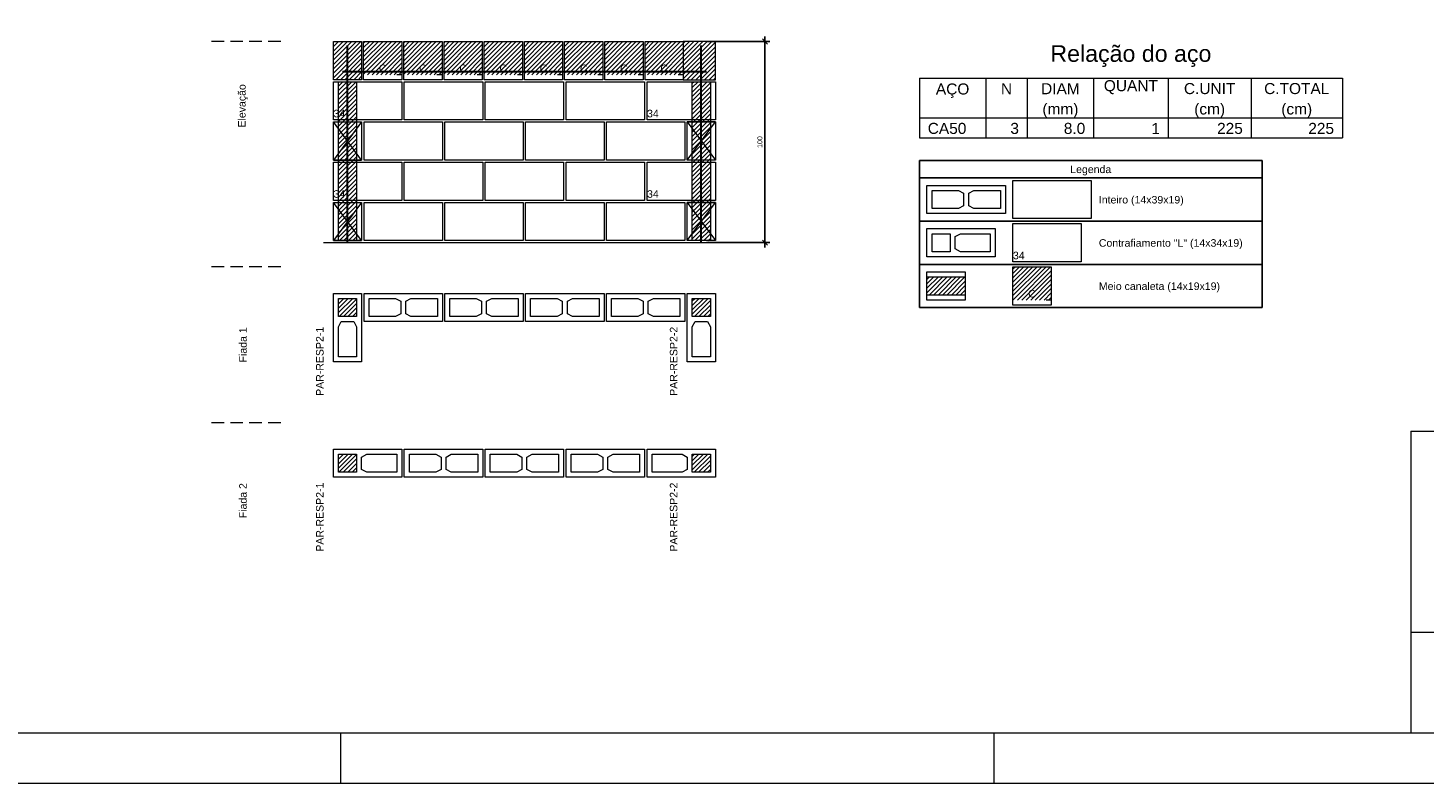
# Model space of a CAD drawing. Header units: millimetres. Extents: x 337 to 624, y -381 to -65.
# Tile 48 of 139: x 469 to 497, y -381 to -366. Entities that reach past the tile are written whole.
import ezdxf

# ---------------------------------------------------------------- set-up
doc = ezdxf.new("R2010")
doc.units = ezdxf.units.MM
doc.header["$MEASUREMENT"] = 0
doc.linetypes.add('Dashed2', pattern=[0.375, 0.25, -0.125])
doc.linetypes.add('DOT', pattern=[6.35, 0, -6.35])
doc.layers.get('0').update_dxf_attribs({"lineweight": 5})
for name, color, linetype, lineweight in [('Armadura', 7, 'Continuous', 30), ('Cotas', 7, 'Continuous', 5), ('DI-Tabelas', 7, 'Continuous', 25), ('PA-Ajustes', 8, 'Continuous', 5), ('PA-Graute', 8, 'Continuous', 0), ('PA-Piso', 7, 'Continuous', 20), ('PE-Contrafiamento L', 1, 'Continuous', 13), ('PE-Inteiro', 7, 'Continuous', 5), ('PE-Meio canaleta', 5, 'Continuous', 5), ('PE-Paredes', 1, 'Continuous', 5), ('PRANCHA 01', 7, 'Continuous', 20), ('Relação do aço', 7, 'Continuous', 0)]:
    doc.layers.add(name, color=color, linetype=linetype, lineweight=lineweight)
doc.styles.add('Arial', font='arial.ttf')
doc.dimstyles.new('UM_25.000000', dxfattribs={"dimtxt": 0.18, "dimasz": 0.1, "dimexe": 0.1, "dimexo": 0.2, "dimgap": 0, "dimtad": 1, "dimtih": 1, "dimtoh": 1, "dimdec": 1, "dimlfac": 25, "dimzin": 0, "dimdsep": 46, "dimtxsty": 'Standard', "dimcen": 0.09, "dimdle": 0.1, "dimadec": 1, "dimazin": 2, "dimtfac": 1, "dimtdec": 4, "dimtofl": 0, "dimtmove": 0, "dimatfit": 3, "dimfxl": 1, "dimtolj": 1, "dimarcsym": 0})
pattern_1 = [(45, (447.327943, -540.71107), (-0.044194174, 0.044194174), [])]

# ---------------------------------------------------------------- blocks, each defined once
blk = doc.blocks.new('Carimbo_Rafael_2022')
at = {"color": 0}
for p, q in [((524.018, -54.927), (551.818, -54.927)), ((524.018, -60.927), (551.818, -60.927))]:
    blk.add_line(p, q, dxfattribs=at)
for p, q in [((524.018, -54.927), (524.018, -60.927)), ((524.018, -54.927), (524.018, -60.927)), ((524.018, -58.927), (534.318, -58.927))]:
    blk.add_line(p, q)
blk = doc.blocks.new('_Oblique')
at = {"color": 0, "linetype": 'ByBlock', "lineweight": -2}
blk.add_line((-0.5, -0.5), (0.5, 0.5), dxfattribs=at)
blk = doc.blocks.new('*D343')
at = {"layer": 'Cotas', "color": 0, "lineweight": -2, "transparency": 16777216}
for p, q in [((482.933, -366.406), (484.198, -366.406)), ((484.098, -370.506), (484.098, -366.306)), ((482.933, -370.406), (484.198, -370.406))]:
    blk.add_line(p, q, dxfattribs=at)
at = {"layer": 'Defpoints', "color": 0, "transparency": 16777216}
for p in [(482.833, -366.406), (484.098, -366.406), (482.833, -370.406)]:
    blk.add_point(p, dxfattribs=at)
at = {"layer": 'Cotas', "color": 0, "lineweight": -2, "transparency": 16777216, "xscale": 0.1, "yscale": 0.1, "zscale": 0.1}
for p, rotation in [((484.098, -366.406), 90), ((484.098, -370.406), 270)]:
    blk.add_blockref('_Oblique', p, dxfattribs=dict(at, rotation=rotation))
at = {"layer": 'Cotas', "transparency": 16777216, "insert": (483.998, -368.406), "char_height": 0.1, "attachment_point": 5, "rotation": 90, "style": 'Arial'}
blk.add_mtext('\\A1;100', dxfattribs=at)

msp = doc.modelspace()

# ---------------------------------------------------------------- hatches: boundary and pattern name
at = {"layer": 'PA-Ajustes', "linetype": 'Continuous'}
h = msp.add_hatch(dxfattribs=at)
h.set_pattern_fill('ANSI31', color=8, scale=0.5, style=0)
h.set_pattern_definition(pattern_1)
h.paths.add_polyline_path([(475.5133, -366.4059), (476.0733, -366.4059), (476.0733, -367.1659), (475.5133, -367.1659)])
h = msp.add_hatch(dxfattribs=at)
h.set_pattern_fill('ANSI31', color=8, scale=0.5, style=0)
h.set_pattern_definition(pattern_1)
h.paths.add_polyline_path([(482.4733, -366.4059), (482.4733, -367.1659), (483.1133, -367.1659), (483.1133, -366.4059)])
at = {"layer": 'PA-Graute', "linetype": 'Continuous'}
h = msp.add_hatch(dxfattribs=at)
h.set_pattern_fill('ANSI31', color=8, scale=0.5, style=0)
h.set_pattern_definition(pattern_1)
h.paths.add_polyline_path([(476.1133, -366.4059), (476.8733, -366.4059), (476.8733, -367.0659), (476.1133, -367.0659)])
h = msp.add_hatch(dxfattribs=at)
h.set_pattern_fill('ANSI31', color=8, scale=0.5, style=0)
h.set_pattern_definition(pattern_1)
h.paths.add_polyline_path([(476.9133, -366.4059), (477.6733, -366.4059), (477.6733, -367.0659), (476.9133, -367.0659)])
h = msp.add_hatch(dxfattribs=at)
h.set_pattern_fill('ANSI31', color=8, scale=0.5, style=0)
h.set_pattern_definition(pattern_1)
h.paths.add_polyline_path([(477.7133, -366.4059), (478.4733, -366.4059), (478.4733, -367.0659), (477.7133, -367.0659)])
h = msp.add_hatch(dxfattribs=at)
h.set_pattern_fill('ANSI31', color=8, scale=0.5, style=0)
h.set_pattern_definition(pattern_1)
h.paths.add_polyline_path([(478.5133, -366.4059), (479.2733, -366.4059), (479.2733, -367.0659), (478.5133, -367.0659)])
h = msp.add_hatch(dxfattribs=at)
h.set_pattern_fill('ANSI31', color=8, scale=0.5, style=0)
h.set_pattern_definition(pattern_1)
h.paths.add_polyline_path([(479.3133, -366.4059), (480.0733, -366.4059), (480.0733, -367.0659), (479.3133, -367.0659)])
h = msp.add_hatch(dxfattribs=at)
h.set_pattern_fill('ANSI31', color=8, scale=0.5, style=0)
h.set_pattern_definition(pattern_1)
h.paths.add_polyline_path([(480.1133, -366.4059), (480.8733, -366.4059), (480.8733, -367.0659), (480.1133, -367.0659)])
h = msp.add_hatch(dxfattribs=at)
h.set_pattern_fill('ANSI31', color=8, scale=0.5, style=0)
h.set_pattern_definition(pattern_1)
h.paths.add_polyline_path([(480.9133, -366.4059), (481.6733, -366.4059), (481.6733, -367.0659), (480.9133, -367.0659)])
h = msp.add_hatch(dxfattribs=at)
h.set_pattern_fill('ANSI31', color=8, scale=0.5, style=0)
h.set_pattern_definition(pattern_1)
h.paths.add_polyline_path([(481.7133, -366.4059), (482.4733, -366.4059), (482.4733, -367.0659), (481.7133, -367.0659)])
h = msp.add_hatch(dxfattribs=at)
h.set_pattern_fill('ANSI31', color=8, scale=0.5, style=0)
h.set_pattern_definition(pattern_1)
h.paths.add_polyline_path([(475.6133, -367.2059), (475.9733, -367.2059), (475.9733, -370.3659), (475.6133, -370.3659)])
h = msp.add_hatch(dxfattribs=at)
h.set_pattern_fill('ANSI31', color=8, scale=0.5, style=0)
h.set_pattern_definition(pattern_1)
h.paths.add_polyline_path([(482.6533, -367.2059), (483.0133, -367.2059), (483.0133, -370.3659), (482.6533, -370.3659)])
h = msp.add_hatch(dxfattribs=at)
h.set_pattern_fill('ANSI31', color=8, scale=0.5, style=0)
h.set_pattern_definition(pattern_1)
h.paths.add_polyline_path([(487.3233, -371.0889), (488.0833, -371.0889), (488.0833, -371.4489), (487.3233, -371.4489)])
h = msp.add_hatch(dxfattribs=at)
h.set_pattern_fill('ANSI31', color=8, scale=0.5, style=0)
h.set_pattern_definition(pattern_1)
h.paths.add_polyline_path([(489.0333, -370.8889), (489.7933, -370.8889), (489.7933, -371.5489), (489.0333, -371.5489)])
h = msp.add_hatch(dxfattribs=at)
h.set_pattern_fill('ANSI31', color=8, scale=0.5, style=0)
h.set_pattern_definition(pattern_1)
h.paths.add_polyline_path([(475.9733, -371.5159), (475.9733, -371.8759), (475.6133, -371.8759), (475.6133, -371.5159)])
h = msp.add_hatch(dxfattribs=at)
h.set_pattern_fill('ANSI31', color=8, scale=0.5, style=0)
h.set_pattern_definition(pattern_1)
h.paths.add_polyline_path([(483.0133, -371.5159), (483.0133, -371.8759), (482.6533, -371.8759), (482.6533, -371.5159)])
h = msp.add_hatch(dxfattribs=at)
h.set_pattern_fill('ANSI31', color=8, scale=0.5, style=0)
h.set_pattern_definition(pattern_1)
h.paths.add_polyline_path([(475.6133, -374.6153), (475.9733, -374.6153), (475.9733, -374.9753), (475.6133, -374.9753)])
h = msp.add_hatch(dxfattribs=at)
h.set_pattern_fill('ANSI31', color=8, scale=0.5, style=0)
h.set_pattern_definition(pattern_1)
h.paths.add_polyline_path([(483.0133, -374.9753), (482.6533, -374.9753), (482.6533, -374.6153), (483.0133, -374.6153)])

# ---------------------------------------------------------------- linework, layer by layer
at = {"layer": 'Armadura'}
msp.add_line((475.6933, -367.0059), (482.9333, -367.0059), dxfattribs=at)
for points in [[(475.7933, -370.4059), (475.7933, -366.4859)], [(482.8333, -370.4059), (482.8333, -366.4859)]]:
    msp.add_lwpolyline(points, dxfattribs=at)
at = {"layer": 'DI-Tabelas'}
for p, q in [((487.1733, -369.1189), (487.1733, -368.7699)), ((487.1733, -368.7699), (493.9918, -368.7699)), ((493.9918, -368.7699), (493.9918, -369.1189)), ((493.9918, -369.1189), (487.1733, -369.1189)), ((487.1733, -369.9789), (487.1733, -369.1189)), ((493.9918, -369.1189), (493.9918, -369.9789)), ((488.8833, -369.9789), (487.1733, -369.9789)), ((487.1733, -370.8389), (487.1733, -369.9789)), ((490.5933, -369.9789), (488.8833, -369.9789)), ((493.9918, -369.9789), (490.5933, -369.9789)), ((493.9918, -369.9789), (493.9918, -370.8389)), ((488.8833, -370.8389), (487.1733, -370.8389)), ((487.1733, -371.6989), (487.1733, -370.8389)), ((490.5933, -370.8389), (488.8833, -370.8389)), ((493.9918, -370.8389), (490.5933, -370.8389)), ((493.9918, -370.8389), (493.9918, -371.6989)), ((488.8833, -371.6989), (487.1733, -371.6989)), ((490.5933, -371.6989), (488.8833, -371.6989)), ((493.9918, -371.6989), (490.5933, -371.6989))]:
    msp.add_line(p, q, dxfattribs=at)
at = {"layer": 'PA-Ajustes', "linetype": 'Continuous'}
for points in [[(475.5133, -366.4059), (476.0733, -366.4059), (476.0733, -367.1659), (475.5133, -367.1659)], [(482.4733, -366.4059), (482.4733, -367.1659), (483.1133, -367.1659), (483.1133, -366.4059)]]:
    msp.add_lwpolyline(points, close=True, dxfattribs=at)
at = {"layer": 'PA-Graute', "color": 8, "linetype": 'Continuous'}
for points in [[(475.6133, -367.2059), (475.9733, -367.2059), (475.9733, -370.3659), (475.6133, -370.3659)], [(482.6533, -367.2059), (483.0133, -367.2059), (483.0133, -370.3659), (482.6533, -370.3659)]]:
    msp.add_lwpolyline(points, close=True, dxfattribs=at)
at = {"layer": 'PA-Piso', "linetype": 'Dashed2'}
for p, q in [((474.4633, -366.4059), (472.9633, -366.4059)), ((474.4633, -370.8909), (472.9633, -370.8909)), ((474.4633, -373.9903), (472.9633, -373.9903))]:
    msp.add_line(p, q, dxfattribs=at)
at = {"layer": 'PA-Piso'}
msp.add_line((475.3133, -370.4059), (483.8733, -370.4059), dxfattribs=at)
at = {"layer": 'PE-Contrafiamento L', "linetype": 'Continuous'}
for p, q in [((475.5133, -367.2059), (476.8733, -367.2059)), ((475.5133, -367.9659), (475.5133, -367.2059)), ((476.8733, -367.2059), (476.8733, -367.9659)), ((481.7533, -367.9659), (481.7533, -367.2059)), ((481.7533, -367.2059), (483.1133, -367.2059)), ((483.1133, -367.2059), (483.1133, -367.9659)), ((476.8733, -367.9659), (475.5133, -367.9659)), ((475.5133, -368.7659), (475.5133, -368.0059)), ((475.5133, -368.0059), (476.0733, -368.0059)), ((476.0733, -368.0059), (475.5133, -368.7659)), ((476.0733, -368.7659), (475.5133, -368.0059)), ((475.5133, -368.0059), (476.0733, -368.0059)), ((476.0733, -368.0059), (476.0733, -368.7659)), ((483.1133, -367.9659), (481.7533, -367.9659)), ((482.5533, -368.0059), (483.1133, -368.0059)), ((482.5533, -368.7659), (483.1133, -368.0059)), ((483.1133, -368.0059), (482.5533, -368.0059)), ((482.5533, -368.0059), (483.1133, -368.7659)), ((482.5533, -368.7659), (482.5533, -368.0059)), ((483.1133, -368.0059), (483.1133, -368.7659)), ((476.0733, -368.7659), (475.5133, -368.7659)), ((475.5133, -368.7659), (476.0733, -368.7659)), ((475.5133, -368.8059), (476.8733, -368.8059)), ((475.5133, -369.5659), (475.5133, -368.8059)), ((476.8733, -368.8059), (476.8733, -369.5659)), ((481.7533, -369.5659), (481.7533, -368.8059)), ((481.7533, -368.8059), (483.1133, -368.8059)), ((483.1133, -368.7659), (482.5533, -368.7659)), ((483.1133, -368.7659), (482.5533, -368.7659)), ((483.1133, -368.8059), (483.1133, -369.5659)), ((476.8733, -369.5659), (475.5133, -369.5659)), ((475.5133, -370.3659), (475.5133, -369.6059)), ((475.5133, -369.6059), (476.0733, -369.6059)), ((476.0733, -369.6059), (475.5133, -370.3659)), ((476.0733, -370.3659), (475.5133, -369.6059)), ((475.5133, -369.6059), (476.0733, -369.6059)), ((476.0733, -369.6059), (476.0733, -370.3659)), ((483.1133, -369.5659), (481.7533, -369.5659)), ((482.5533, -369.6059), (483.1133, -369.6059)), ((482.5533, -370.3659), (483.1133, -369.6059)), ((483.1133, -369.6059), (482.5533, -369.6059)), ((482.5533, -369.6059), (483.1133, -370.3659)), ((482.5533, -370.3659), (482.5533, -369.6059)), ((483.1133, -369.6059), (483.1133, -370.3659)), ((489.0333, -370.0289), (490.3933, -370.0289)), ((489.0333, -370.7889), (489.0333, -370.0289)), ((490.3933, -370.0289), (490.3933, -370.7889)), ((487.3233, -370.1289), (488.6833, -370.1289)), ((487.3233, -370.6889), (487.3233, -370.1289)), ((488.6833, -370.1289), (488.6833, -370.6889)), ((476.0733, -370.3659), (475.5133, -370.3659)), ((475.5133, -370.3659), (476.0733, -370.3659)), ((483.1133, -370.3659), (482.5533, -370.3659)), ((483.1133, -370.3659), (482.5533, -370.3659)), ((488.6833, -370.6889), (487.3233, -370.6889)), ((490.3933, -370.7889), (489.0333, -370.7889)), ((475.5133, -372.7759), (475.5133, -371.4159)), ((475.5133, -371.4159), (476.0733, -371.4159)), ((476.0733, -371.4159), (476.0733, -372.7759)), ((482.5533, -372.7759), (482.5533, -371.4159)), ((482.5533, -371.4159), (483.1133, -371.4159)), ((483.1133, -371.4159), (483.1133, -372.7759)), ((476.0733, -372.7759), (475.5133, -372.7759)), ((483.1133, -372.7759), (482.5533, -372.7759)), ((475.5133, -374.5153), (476.8733, -374.5153)), ((475.5133, -375.0753), (475.5133, -374.5153)), ((476.8733, -374.5153), (476.8733, -375.0753)), ((481.7533, -375.0753), (481.7533, -374.5153)), ((481.7533, -374.5153), (483.1133, -374.5153)), ((483.1133, -374.5153), (483.1133, -375.0753)), ((476.8733, -375.0753), (475.5133, -375.0753)), ((483.1133, -375.0753), (481.7533, -375.0753))]:
    msp.add_line(p, q, dxfattribs=at)
at = {"layer": 'PE-Contrafiamento L', "linetype": 'Continuous', "lineweight": 5}
for p, q in [((487.4233, -370.2289), (487.7833, -370.2289)), ((487.4233, -370.5889), (487.4233, -370.2289)), ((487.7833, -370.2289), (487.7833, -370.5889)), ((487.8833, -370.2849), (487.9873, -370.2289)), ((487.8833, -370.5329), (487.8833, -370.2849)), ((487.9873, -370.2289), (488.5833, -370.2289)), ((488.5833, -370.2289), (488.5833, -370.5889)), ((487.7833, -370.5889), (487.4233, -370.5889)), ((487.9873, -370.5889), (487.8833, -370.5329)), ((488.5833, -370.5889), (487.9873, -370.5889)), ((475.6133, -371.8759), (475.6133, -371.5159)), ((475.6133, -371.5159), (475.9733, -371.5159)), ((475.9733, -371.5159), (475.9733, -371.8759)), ((482.6533, -371.8759), (482.6533, -371.5159)), ((482.6533, -371.5159), (483.0133, -371.5159)), ((483.0133, -371.5159), (483.0133, -371.8759)), ((475.9733, -371.8759), (475.6133, -371.8759)), ((475.6133, -372.0799), (475.6693, -371.9759)), ((475.6693, -371.9759), (475.9173, -371.9759)), ((475.9173, -371.9759), (475.9733, -372.0799)), ((483.0133, -371.8759), (482.6533, -371.8759)), ((482.6533, -372.0799), (482.7093, -371.9759)), ((482.7093, -371.9759), (482.9573, -371.9759)), ((482.9573, -371.9759), (483.0133, -372.0799)), ((475.6133, -372.6759), (475.6133, -372.0799)), ((475.9733, -372.0799), (475.9733, -372.6759)), ((482.6533, -372.6759), (482.6533, -372.0799)), ((483.0133, -372.0799), (483.0133, -372.6759)), ((475.9733, -372.6759), (475.6133, -372.6759)), ((483.0133, -372.6759), (482.6533, -372.6759)), ((475.6133, -374.6153), (475.9733, -374.6153)), ((475.6133, -374.9753), (475.6133, -374.6153)), ((475.9733, -374.6153), (475.9733, -374.9753)), ((476.0733, -374.6713), (476.1773, -374.6153)), ((476.0733, -374.9193), (476.0733, -374.6713)), ((476.1773, -374.6153), (476.7733, -374.6153)), ((476.7733, -374.6153), (476.7733, -374.9753)), ((481.8533, -374.9753), (481.8533, -374.6153)), ((481.8533, -374.6153), (482.4493, -374.6153)), ((482.4493, -374.6153), (482.5533, -374.6713)), ((482.5533, -374.6713), (482.5533, -374.9193)), ((482.6533, -374.9753), (482.6533, -374.6153)), ((482.6533, -374.6153), (483.0133, -374.6153)), ((483.0133, -374.6153), (483.0133, -374.9753)), ((475.9733, -374.9753), (475.6133, -374.9753)), ((476.1773, -374.9753), (476.0733, -374.9193)), ((476.7733, -374.9753), (476.1773, -374.9753)), ((482.4493, -374.9753), (481.8533, -374.9753)), ((482.5533, -374.9193), (482.4493, -374.9753)), ((483.0133, -374.9753), (482.6533, -374.9753))]:
    msp.add_line(p, q, dxfattribs=at)
at = {"layer": 'PE-Inteiro', "linetype": 'Continuous'}
for p, q in [((476.9233, -367.2059), (478.4833, -367.2059)), ((476.9233, -367.9659), (476.9233, -367.2059)), ((478.4833, -367.2059), (478.4833, -367.9659)), ((478.5333, -367.2059), (480.0933, -367.2059)), ((478.5333, -367.9659), (478.5333, -367.2059)), ((480.0933, -367.2059), (480.0933, -367.9659)), ((480.1433, -367.2059), (481.7033, -367.2059)), ((480.1433, -367.9659), (480.1433, -367.2059)), ((481.7033, -367.2059), (481.7033, -367.9659)), ((476.1213, -368.0059), (477.6813, -368.0059)), ((476.1213, -368.7659), (476.1213, -368.0059)), ((478.4833, -367.9659), (476.9233, -367.9659)), ((477.6813, -368.0059), (477.6813, -368.7659)), ((477.7293, -368.0059), (479.2893, -368.0059)), ((477.7293, -368.7659), (477.7293, -368.0059)), ((480.0933, -367.9659), (478.5333, -367.9659)), ((479.2893, -368.0059), (479.2893, -368.7659)), ((479.3373, -368.0059), (480.8973, -368.0059)), ((479.3373, -368.7659), (479.3373, -368.0059)), ((481.7033, -367.9659), (480.1433, -367.9659)), ((480.8973, -368.0059), (480.8973, -368.7659)), ((480.9453, -368.0059), (482.5053, -368.0059)), ((480.9453, -368.7659), (480.9453, -368.0059)), ((482.5053, -368.0059), (482.5053, -368.7659)), ((477.6813, -368.7659), (476.1213, -368.7659)), ((476.9233, -368.8059), (478.4833, -368.8059)), ((476.9233, -369.5659), (476.9233, -368.8059)), ((479.2893, -368.7659), (477.7293, -368.7659)), ((478.4833, -368.8059), (478.4833, -369.5659)), ((478.5333, -368.8059), (480.0933, -368.8059)), ((478.5333, -369.5659), (478.5333, -368.8059)), ((480.8973, -368.7659), (479.3373, -368.7659)), ((480.0933, -368.8059), (480.0933, -369.5659)), ((480.1433, -368.8059), (481.7033, -368.8059)), ((480.1433, -369.5659), (480.1433, -368.8059)), ((482.5053, -368.7659), (480.9453, -368.7659)), ((481.7033, -368.8059), (481.7033, -369.5659)), ((489.0333, -369.1689), (490.5933, -369.1689)), ((489.0333, -369.9289), (489.0333, -369.1689)), ((490.5933, -369.1689), (490.5933, -369.9289)), ((487.3233, -369.2689), (488.8833, -369.2689)), ((487.3233, -369.8289), (487.3233, -369.2689)), ((488.8833, -369.2689), (488.8833, -369.8289)), ((476.1213, -369.6059), (477.6813, -369.6059)), ((476.1213, -370.3659), (476.1213, -369.6059)), ((478.4833, -369.5659), (476.9233, -369.5659)), ((477.6813, -369.6059), (477.6813, -370.3659)), ((477.7293, -369.6059), (479.2893, -369.6059)), ((477.7293, -370.3659), (477.7293, -369.6059)), ((480.0933, -369.5659), (478.5333, -369.5659)), ((479.2893, -369.6059), (479.2893, -370.3659)), ((479.3373, -369.6059), (480.8973, -369.6059)), ((479.3373, -370.3659), (479.3373, -369.6059)), ((481.7033, -369.5659), (480.1433, -369.5659)), ((480.8973, -369.6059), (480.8973, -370.3659)), ((480.9453, -369.6059), (482.5053, -369.6059)), ((480.9453, -370.3659), (480.9453, -369.6059)), ((482.5053, -369.6059), (482.5053, -370.3659)), ((488.8833, -369.8289), (487.3233, -369.8289)), ((490.5933, -369.9289), (489.0333, -369.9289)), ((477.6813, -370.3659), (476.1213, -370.3659)), ((479.2893, -370.3659), (477.7293, -370.3659)), ((480.8973, -370.3659), (479.3373, -370.3659)), ((482.5053, -370.3659), (480.9453, -370.3659)), ((476.1213, -371.4159), (477.6813, -371.4159)), ((476.1213, -371.9759), (476.1213, -371.4159)), ((477.6813, -371.4159), (477.6813, -371.9759)), ((477.7293, -371.4159), (479.2893, -371.4159)), ((477.7293, -371.9759), (477.7293, -371.4159)), ((479.2893, -371.4159), (479.2893, -371.9759)), ((479.3373, -371.4159), (480.8973, -371.4159)), ((479.3373, -371.9759), (479.3373, -371.4159)), ((480.8973, -371.4159), (480.8973, -371.9759)), ((480.9453, -371.4159), (482.5053, -371.4159)), ((480.9453, -371.9759), (480.9453, -371.4159)), ((482.5053, -371.4159), (482.5053, -371.9759)), ((477.6813, -371.9759), (476.1213, -371.9759)), ((479.2893, -371.9759), (477.7293, -371.9759)), ((480.8973, -371.9759), (479.3373, -371.9759)), ((482.5053, -371.9759), (480.9453, -371.9759)), ((476.9233, -374.5153), (478.4833, -374.5153)), ((476.9233, -375.0753), (476.9233, -374.5153)), ((478.4833, -374.5153), (478.4833, -375.0753)), ((478.5333, -374.5153), (480.0933, -374.5153)), ((478.5333, -375.0753), (478.5333, -374.5153)), ((480.0933, -374.5153), (480.0933, -375.0753)), ((480.1433, -374.5153), (481.7033, -374.5153)), ((480.1433, -375.0753), (480.1433, -374.5153)), ((481.7033, -374.5153), (481.7033, -375.0753)), ((478.4833, -375.0753), (476.9233, -375.0753)), ((480.0933, -375.0753), (478.5333, -375.0753)), ((481.7033, -375.0753), (480.1433, -375.0753))]:
    msp.add_line(p, q, dxfattribs=at)
at = {"layer": 'PE-Inteiro', "linetype": 'Continuous', "lineweight": 5}
for p, q in [((487.4233, -369.3689), (487.9493, -369.3689)), ((487.4233, -369.7289), (487.4233, -369.3689)), ((487.9493, -369.3689), (488.0533, -369.4249)), ((488.0533, -369.4249), (488.0533, -369.6729)), ((488.1533, -369.4249), (488.2573, -369.3689)), ((488.1533, -369.6729), (488.1533, -369.4249)), ((488.2573, -369.3689), (488.7833, -369.3689)), ((488.7833, -369.3689), (488.7833, -369.7289)), ((487.9493, -369.7289), (487.4233, -369.7289)), ((488.0533, -369.6729), (487.9493, -369.7289)), ((488.2573, -369.7289), (488.1533, -369.6729)), ((488.7833, -369.7289), (488.2573, -369.7289)), ((476.2213, -371.5159), (476.7473, -371.5159)), ((476.2213, -371.8759), (476.2213, -371.5159)), ((476.7473, -371.5159), (476.8513, -371.5719)), ((476.8513, -371.5719), (476.8513, -371.8199)), ((476.9513, -371.5719), (477.0553, -371.5159)), ((476.9513, -371.8199), (476.9513, -371.5719)), ((477.0553, -371.5159), (477.5813, -371.5159)), ((477.5813, -371.5159), (477.5813, -371.8759)), ((477.8293, -371.5159), (478.3553, -371.5159)), ((477.8293, -371.8759), (477.8293, -371.5159)), ((478.3553, -371.5159), (478.4593, -371.5719)), ((478.4593, -371.5719), (478.4593, -371.8199)), ((478.5593, -371.5719), (478.6633, -371.5159)), ((478.5593, -371.8199), (478.5593, -371.5719)), ((478.6633, -371.5159), (479.1893, -371.5159)), ((479.1893, -371.5159), (479.1893, -371.8759)), ((479.4373, -371.5159), (479.9633, -371.5159)), ((479.4373, -371.8759), (479.4373, -371.5159)), ((479.9633, -371.5159), (480.0673, -371.5719)), ((480.0673, -371.5719), (480.0673, -371.8199)), ((480.1673, -371.5719), (480.2713, -371.5159)), ((480.1673, -371.8199), (480.1673, -371.5719)), ((480.2713, -371.5159), (480.7973, -371.5159)), ((480.7973, -371.5159), (480.7973, -371.8759)), ((481.0453, -371.5159), (481.5713, -371.5159)), ((481.0453, -371.8759), (481.0453, -371.5159)), ((481.5713, -371.5159), (481.6753, -371.5719)), ((481.6753, -371.5719), (481.6753, -371.8199)), ((481.7753, -371.5719), (481.8793, -371.5159)), ((481.7753, -371.8199), (481.7753, -371.5719)), ((481.8793, -371.5159), (482.4053, -371.5159)), ((482.4053, -371.5159), (482.4053, -371.8759)), ((476.7473, -371.8759), (476.2213, -371.8759)), ((476.8513, -371.8199), (476.7473, -371.8759)), ((477.0553, -371.8759), (476.9513, -371.8199)), ((477.5813, -371.8759), (477.0553, -371.8759)), ((478.3553, -371.8759), (477.8293, -371.8759)), ((478.4593, -371.8199), (478.3553, -371.8759)), ((478.6633, -371.8759), (478.5593, -371.8199)), ((479.1893, -371.8759), (478.6633, -371.8759)), ((479.9633, -371.8759), (479.4373, -371.8759)), ((480.0673, -371.8199), (479.9633, -371.8759)), ((480.2713, -371.8759), (480.1673, -371.8199)), ((480.7973, -371.8759), (480.2713, -371.8759)), ((481.5713, -371.8759), (481.0453, -371.8759)), ((481.6753, -371.8199), (481.5713, -371.8759)), ((481.8793, -371.8759), (481.7753, -371.8199)), ((482.4053, -371.8759), (481.8793, -371.8759)), ((477.0233, -374.6153), (477.5493, -374.6153)), ((477.0233, -374.9753), (477.0233, -374.6153)), ((477.5493, -374.6153), (477.6533, -374.6713)), ((477.6533, -374.6713), (477.6533, -374.9193)), ((477.7533, -374.6713), (477.8573, -374.6153)), ((477.7533, -374.9193), (477.7533, -374.6713)), ((477.8573, -374.6153), (478.3833, -374.6153)), ((478.3833, -374.6153), (478.3833, -374.9753)), ((478.6333, -374.6153), (479.1593, -374.6153)), ((478.6333, -374.9753), (478.6333, -374.6153)), ((479.1593, -374.6153), (479.2633, -374.6713)), ((479.2633, -374.6713), (479.2633, -374.9193)), ((479.3633, -374.6713), (479.4673, -374.6153)), ((479.3633, -374.9193), (479.3633, -374.6713)), ((479.4673, -374.6153), (479.9933, -374.6153)), ((479.9933, -374.6153), (479.9933, -374.9753)), ((480.2433, -374.6153), (480.7693, -374.6153)), ((480.2433, -374.9753), (480.2433, -374.6153)), ((480.7693, -374.6153), (480.8733, -374.6713)), ((480.8733, -374.6713), (480.8733, -374.9193)), ((480.9733, -374.6713), (481.0773, -374.6153)), ((480.9733, -374.9193), (480.9733, -374.6713)), ((481.0773, -374.6153), (481.6033, -374.6153)), ((481.6033, -374.6153), (481.6033, -374.9753)), ((477.5493, -374.9753), (477.0233, -374.9753)), ((477.6533, -374.9193), (477.5493, -374.9753)), ((477.8573, -374.9753), (477.7533, -374.9193)), ((478.3833, -374.9753), (477.8573, -374.9753)), ((479.1593, -374.9753), (478.6333, -374.9753)), ((479.2633, -374.9193), (479.1593, -374.9753)), ((479.4673, -374.9753), (479.3633, -374.9193)), ((479.9933, -374.9753), (479.4673, -374.9753)), ((480.7693, -374.9753), (480.2433, -374.9753)), ((480.8733, -374.9193), (480.7693, -374.9753)), ((481.0773, -374.9753), (480.9733, -374.9193)), ((481.6033, -374.9753), (481.0773, -374.9753))]:
    msp.add_line(p, q, dxfattribs=at)
at = {"layer": 'PE-Meio canaleta', "linetype": 'Continuous'}
for p, q in [((476.1133, -366.4059), (476.8733, -366.4059)), ((476.1133, -367.1659), (476.1133, -366.4059)), ((476.8733, -366.4059), (476.8733, -367.1659)), ((476.9133, -366.4059), (477.6733, -366.4059)), ((476.9133, -367.1659), (476.9133, -366.4059)), ((477.6733, -366.4059), (477.6733, -367.1659)), ((477.7133, -366.4059), (478.4733, -366.4059)), ((477.7133, -367.1659), (477.7133, -366.4059)), ((478.4733, -366.4059), (478.4733, -367.1659)), ((478.5133, -366.4059), (479.2733, -366.4059)), ((478.5133, -367.1659), (478.5133, -366.4059)), ((479.2733, -366.4059), (479.2733, -367.1659)), ((479.3133, -366.4059), (480.0733, -366.4059)), ((479.3133, -367.1659), (479.3133, -366.4059)), ((480.0733, -366.4059), (480.0733, -367.1659)), ((480.1133, -366.4059), (480.8733, -366.4059)), ((480.1133, -367.1659), (480.1133, -366.4059)), ((480.8733, -366.4059), (480.8733, -367.1659)), ((480.9133, -366.4059), (481.6733, -366.4059)), ((480.9133, -367.1659), (480.9133, -366.4059)), ((481.6733, -366.4059), (481.6733, -367.1659)), ((481.7133, -366.4059), (482.4733, -366.4059)), ((481.7133, -367.1659), (481.7133, -366.4059)), ((482.4733, -366.4059), (482.4733, -367.1659)), ((476.8733, -367.1659), (476.1133, -367.1659)), ((477.6733, -367.1659), (476.9133, -367.1659)), ((478.4733, -367.1659), (477.7133, -367.1659)), ((479.2733, -367.1659), (478.5133, -367.1659)), ((480.0733, -367.1659), (479.3133, -367.1659)), ((480.8733, -367.1659), (480.1133, -367.1659)), ((481.6733, -367.1659), (480.9133, -367.1659)), ((482.4733, -367.1659), (481.7133, -367.1659)), ((487.3233, -370.9889), (488.0833, -370.9889)), ((487.3233, -371.5489), (487.3233, -370.9889)), ((488.0833, -370.9889), (488.0833, -371.5489)), ((489.0333, -370.8889), (489.7933, -370.8889)), ((489.0333, -371.6489), (489.0333, -370.8889)), ((489.7933, -370.8889), (489.7933, -371.6489)), ((488.0833, -371.5489), (487.3233, -371.5489)), ((489.7933, -371.6489), (489.0333, -371.6489))]:
    msp.add_line(p, q, dxfattribs=at)
at = {"layer": 'PE-Meio canaleta', "color": 5, "linetype": 'DOT', "lineweight": 5}
for p, q in [((476.1133, -366.4059), (476.8733, -366.4059)), ((476.1133, -367.0659), (476.1133, -366.4059)), ((476.8733, -366.4059), (476.8733, -367.0659)), ((476.9133, -366.4059), (477.6733, -366.4059)), ((476.9133, -367.0659), (476.9133, -366.4059)), ((477.6733, -366.4059), (477.6733, -367.0659)), ((477.7133, -366.4059), (478.4733, -366.4059)), ((477.7133, -367.0659), (477.7133, -366.4059)), ((478.4733, -366.4059), (478.4733, -367.0659)), ((478.5133, -366.4059), (479.2733, -366.4059)), ((478.5133, -367.0659), (478.5133, -366.4059)), ((479.2733, -366.4059), (479.2733, -367.0659)), ((479.3133, -366.4059), (480.0733, -366.4059)), ((479.3133, -367.0659), (479.3133, -366.4059)), ((480.0733, -366.4059), (480.0733, -367.0659)), ((480.1133, -366.4059), (480.8733, -366.4059)), ((480.1133, -367.0659), (480.1133, -366.4059)), ((480.8733, -366.4059), (480.8733, -367.0659)), ((480.9133, -366.4059), (481.6733, -366.4059)), ((480.9133, -367.0659), (480.9133, -366.4059)), ((481.6733, -366.4059), (481.6733, -367.0659)), ((481.7133, -366.4059), (482.4733, -366.4059)), ((481.7133, -367.0659), (481.7133, -366.4059)), ((482.4733, -366.4059), (482.4733, -367.0659)), ((476.8733, -367.0659), (476.1133, -367.0659)), ((477.6733, -367.0659), (476.9133, -367.0659)), ((478.4733, -367.0659), (477.7133, -367.0659)), ((479.2733, -367.0659), (478.5133, -367.0659)), ((480.0733, -367.0659), (479.3133, -367.0659)), ((480.8733, -367.0659), (480.1133, -367.0659)), ((481.6733, -367.0659), (480.9133, -367.0659)), ((482.4733, -367.0659), (481.7133, -367.0659)), ((489.0333, -370.8889), (489.7933, -370.8889)), ((489.0333, -371.5489), (489.0333, -370.8889)), ((489.7933, -370.8889), (489.7933, -371.5489)), ((489.7933, -371.5489), (489.0333, -371.5489))]:
    msp.add_line(p, q, dxfattribs=at)
at = {"layer": 'PE-Meio canaleta', "linetype": 'Continuous', "lineweight": 5}
for p, q in [((487.3233, -371.0889), (488.0833, -371.0889)), ((487.3233, -371.4489), (487.3233, -371.0889)), ((488.0833, -371.0889), (488.0833, -371.4489)), ((488.0833, -371.4489), (487.3233, -371.4489))]:
    msp.add_line(p, q, dxfattribs=at)
at = {"layer": 'PRANCHA 01'}
for points in [[(441.653, -381.1573), (525.753, -381.1573), (525.753, -321.7573), (441.653, -321.7573), (441.653, -381.1573)], [(475.653, -380.1573), (475.653, -381.1573)], [(475.653, -380.1573), (475.653, -381.1573)], [(488.653, -380.1573), (488.653, -381.1573)]]:
    msp.add_lwpolyline(points, dxfattribs=at)
msp.add_lwpolyline([(444.153, -380.1573), (524.753, -380.1573), (524.753, -322.7573), (444.153, -322.7573)], close=True, dxfattribs=at)
at = {"layer": 'Relação do aço'}
for p, q in [((487.1733, -367.1319), (495.5883, -367.1319)), ((487.1733, -367.1319), (487.1733, -367.9239)), ((488.4933, -367.1319), (488.4933, -367.9239)), ((489.3183, -367.1319), (489.3183, -367.9239)), ((490.6383, -367.1319), (490.6383, -367.9239)), ((492.1233, -367.1319), (492.1233, -367.9239)), ((493.7733, -367.1319), (493.7733, -367.9239)), ((495.5883, -367.1319), (495.5883, -367.9239)), ((487.1733, -367.9239), (495.5883, -367.9239)), ((487.1733, -367.9239), (495.5883, -367.9239)), ((487.1733, -367.9239), (487.1733, -368.3199)), ((488.4933, -367.9239), (488.4933, -368.3199)), ((489.3183, -367.9239), (489.3183, -368.3199)), ((490.6383, -367.9239), (490.6383, -368.3199)), ((492.1233, -367.9239), (492.1233, -368.3199)), ((493.7733, -367.9239), (493.7733, -368.3199)), ((495.5883, -367.9239), (495.5883, -368.3199)), ((487.1733, -368.3199), (495.5883, -368.3199))]:
    msp.add_line(p, q, dxfattribs=at)

# ---------------------------------------------------------------- block references
msp.add_blockref('Carimbo_Rafael_2022', (-27.0649, -319.2307))

# ---------------------------------------------------------------- texts
at = {"layer": 'DI-Tabelas', "char_height": 0.15, "line_spacing_factor": 0.6, "style": 'Arial'}
for s, insert, width, attachment_point in [('Legenda', (490.5826, -369.0689), 1.631021, 8), ('Inteiro (14x39x19)', (490.7433, -369.6734), 3.377058, 7), ('Contrafiamento "L" (14x34x19)', (490.7433, -370.5334), 5.724466, 7), ('Meio canaleta (14x19x19)', (490.7433, -371.3934), 4.821494, 7)]:
    msp.add_mtext(s, dxfattribs=dict(at, insert=insert, width=width, attachment_point=attachment_point))
at = {"layer": 'PE-Contrafiamento L', "char_height": 0.15, "attachment_point": 7, "style": 'Arial'}
for insert, width, line_spacing_factor in [((475.5137, -367.9164), 0.467606, 0.9), ((481.7537, -367.9164), 0.467606, 0.9), ((475.5137, -369.5164), 0.467606, 0.9), ((481.7537, -369.5164), 0.467606, 0.9), ((489.0337, -370.7394), 0.466006, 0.6)]:
    msp.add_mtext('34', dxfattribs=dict(at, insert=insert, width=width, line_spacing_factor=line_spacing_factor))
at = {"layer": 'PE-Meio canaleta', "char_height": 0.15, "attachment_point": 8, "style": 'Arial'}
for insert, width, line_spacing_factor in [((476.4933, -367.0164), 0.304344, 0.9), ((477.2933, -367.0164), 0.304344, 0.9), ((478.0933, -367.0164), 0.304344, 0.9), ((478.8933, -367.0164), 0.304344, 0.9), ((479.6933, -367.0164), 0.304344, 0.9), ((480.4933, -367.0164), 0.304344, 0.9), ((481.2933, -367.0164), 0.304344, 0.9), ((482.0933, -367.0164), 0.304344, 0.9), ((489.4133, -371.4994), 0.302744, 0.6)]:
    msp.add_mtext('C', dxfattribs=dict(at, insert=insert, width=width, line_spacing_factor=line_spacing_factor))
at = {"layer": 'PE-Paredes', "char_height": 0.15, "rotation": 90.00021, "line_spacing_factor": 0.9, "style": 'Arial'}
for s, insert, width, attachment_point in [('Elevação', (473.7133, -367.6859), 1.764085, 5), ('Fiada 1', (473.7133, -372.4406), 1.437561, 5), ('PAR-RESP2-1', (475.3188, -372.0809), 2.788704, 9), ('PAR-RESP2-2', (482.3588, -372.0809), 2.788704, 9), ('Fiada 2', (473.7133, -375.5399), 1.437561, 5), ('PAR-RESP2-1', (475.3188, -375.1803), 2.788704, 9), ('PAR-RESP2-2', (482.3588, -375.1803), 2.788704, 9)]:
    msp.add_mtext(s, dxfattribs=dict(at, insert=insert, width=width, attachment_point=attachment_point))
at = {"layer": 'Relação do aço', "line_spacing_factor": 0.9, "style": 'Arial'}
for s, insert, char_height, width, attachment_point in [('Relação do aço', (491.3808, -366.9119), 0.33, 6.406326, 8), ('AÇO', (487.8333, -367.5279), 0.22, 1.332409, 8), ('N', (488.9058, -367.4553), 0.22, 0.444024, 8), ('DIAM', (489.9783, -367.4553), 0.22, 1.536982, 8), ('QUANT', (491.3808, -367.4553), 0.22, 2.152043, 8), ('C.UNIT', (492.9483, -367.4553), 0.22, 2.049085, 8), ('C.TOTAL', (494.6808, -367.4553), 0.22, 2.596067, 8), ('(mm)', (489.9783, -367.9239), 0.22, 1.433354, 8), ('(cm)', (492.9483, -367.9239), 0.22, 1.22878, 8), ('(cm)', (494.6808, -367.9239), 0.22, 1.22878, 8), ('CA50', (487.3383, -368.2473), 0.22, 1.537652, 7), ('3', (489.1533, -368.2473), 0.22, 0.341738, 9), ('8.0', (490.4733, -368.2473), 0.22, 0.854177, 9), ('1', (491.9583, -368.2473), 0.22, 0.341738, 9), ('225', (493.6083, -368.2473), 0.22, 1.025213, 9), ('225', (495.4233, -368.2473), 0.22, 1.025213, 9)]:
    msp.add_mtext(s, dxfattribs=dict(at, insert=insert, char_height=char_height, width=width, attachment_point=attachment_point))

# ---------------------------------------------------------------- dimensions: what is measured, and where the dimension line sits
at = {"layer": 'Cotas'}
dim = msp.add_linear_dim(base=(484.0983, -366.4059), p1=(482.8333, -370.4059), p2=(482.8333, -366.4059), angle=90, dimstyle='UM_25.000000', override={"dimtxt": 0.1, "dimasz": 0.1, "dimexe": 0.1, "dimexo": 0.1, "dimtad": 1, "dimtih": 0, "dimtoh": 0, "dimdec": 1, "dimlfac": 25, "dimzin": 8, "dimtxsty": 'Arial', "dimblk": 'Oblique', "dimblk1": 'Oblique', "dimblk2": 'Oblique', "dimsah": 1, "dimdle": 0.1, "dimse1": 0, "dimse2": 0, "dimclrt": 256, "dimadec": 1, "dimazin": 3, "dimtmove": 2, "dimldrblk": 'Oblique'}, dxfattribs=at)
dim.commit()
dim.dimension.update_dxf_attribs({"geometry": '*D343', "text_midpoint": (483.9983, -368.4059), "dimtype": 160, "text_rotation": 90})

doc.saveas('drawing.dxf')
